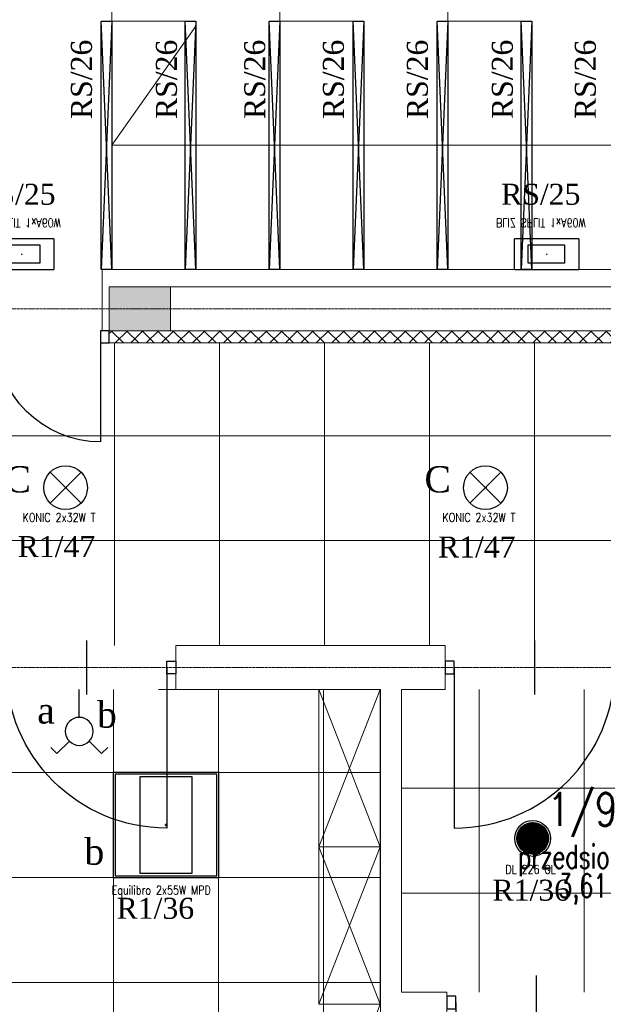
# Model space of a CAD drawing. Header units: centimetres. Extents: x 88729 to 133553, y -16225 to 14174.
# Tile 72 of 231: x 92020 to 92353, y -8971 to -8408. Entities that reach past the tile are written whole.
import ezdxf
from ezdxf.enums import TextEntityAlignment as Align

# ---------------------------------------------------------------- set-up
doc = ezdxf.new("R2010")
doc.units = ezdxf.units.CM
doc.linetypes.add('CENTER2', pattern=[1.125, 0.75, -0.125, 0.125, -0.125])
for name, color, linetype in [('A-MEBLE', 252, 'Continuous'), ('A-OS', 252, 'CENTER2'), ('A-rdzenie zelbetowe', 252, 'Continuous'), ('A-SCIANY', 252, 'Continuous'), ('A-SUFITY', 252, 'Continuous'), ('A-WID', 252, 'Continuous'), ('E_Istn', 170, 'Continuous'), ('E_opisy siły', 5, 'Continuous'), ('E_PODKLAD', 7, 'Continuous'), ('E_siła', 5, 'Continuous'), ('klinkier', 252, 'Continuous'), ('mat', 252, 'Continuous'), ('R-MET-DRZ', 252, 'Continuous'), ('R-MET-IWE', 252, 'Continuous'), ('R-MET-POM-OPIS', 252, 'Continuous'), ('R-MET-POM-OPIS-NR', 252, 'Continuous'), ('R-MET-POM-OPIS-POM', 252, 'Continuous'), ('RLX_L_9242650+6100', 3, 'Continuous'), ('S-DRZ-', 252, 'Continuous'), ('S-DRZ-O', 252, 'Continuous'), ('S-DRZ-SKRZYD', 252, 'Continuous'), ('S-DRZ-WEGAR', 252, 'Continuous')]:
    doc.layers.add(name, color=color, linetype=linetype)
doc.layers.add('E_Istn_pozostaje', color=132, linetype='Continuous', lineweight=25)
doc.layers.add('rz_zelbet', color=252, linetype='Continuous', lineweight=20)
doc.styles.add('MET_POM', font='simplex.shx')
doc.styles.add('MM_050', font='romans.shx', dxfattribs={"width": 0.8, "height": 16})
doc.styles.add('old', font='BOOKOS.TTF')
doc.styles.get("Standard").update_dxf_attribs({"font": 'txt.shx'})

# ---------------------------------------------------------------- blocks, each defined once
blk = doc.blocks.new('RLX__0058834')
at = {"ltscale": 0.1}
for p, q in [((30, 30), (-30, 30)), ((-30, -30), (-30, 30)), ((30, 30), (30, -30)), ((-0.6, 0), (0, 0)), ((0, -0.6), (0, 0.6)), ((0, 0), (0.6, 0)), ((-30, -30), (30, -30))]:
    blk.add_line(p, q, dxfattribs=at)
for points in [[(-29, -29), (29, -29), (29, 29), (-29, 29)], [(-15, -27.5), (15, -27.5), (15, 27.5), (-15, 27.5)]]:
    blk.add_lwpolyline(points, close=True, dxfattribs=at)
at = {"ltscale": 0.1, "insert": (-31.14, -34.7), "char_height": 5, "width": 78.549, "attachment_point": 1, "style": 'MM_050'}
blk.add_mtext('Equilibro 2x55W MPD', dxfattribs=at)
at = {"ltscale": 0.1, "flags": 9}
blk.add_attdef('RLXLUM', (0, 0), '', height=0.1, dxfattribs=at)
blk = doc.blocks.new('RLX__5842.P142.7_42W')
at = {"ltscale": 0.1}
for p, q in [((8.8, 18.35), (-8.8, 18.35)), ((-8.8, -18.35), (-8.8, 18.35)), ((8.8, 18.35), (8.8, -18.35)), ((-0.18, 0), (0, 0)), ((0, -0.18), (0, 0.18)), ((0, 0), (0.18, 0)), ((-8.8, -18.35), (8.8, -18.35))]:
    blk.add_line(p, q, dxfattribs=at)
blk.add_lwpolyline([(-5.24, -10.57), (5.24, -10.57), (5.24, 10.21), (-5.24, 10.21)], close=True, dxfattribs=at)
at = {"ltscale": 0.1, "insert": (15.36, -28.96), "char_height": 5, "width": 64.0609, "attachment_point": 1, "rotation": 90, "style": 'MM_050'}
blk.add_mtext('BLIZ SPLIT 1xA60W', dxfattribs=at)
at = {"ltscale": 0.1, "flags": 9}
blk.add_attdef('RLXLUM', (0, 0), '', height=0.1, dxfattribs=at)
blk = doc.blocks.new('E_łącznik świecznikowy IP20')
at = {"linetype": 'Continuous', "ltscale": 0.5}
for p, q in [((-16.26, 33.19), (-12.73, 36.73)), ((-5.66, 29.66), (-12.73, 36.73)), ((5.66, 29.66), (12.73, 36.73)), ((16.26, 33.19), (12.73, 36.73)), ((0, 16), (0, 0))]:
    blk.add_line(p, q, dxfattribs=at)
blk.add_circle((0, 24), 8, dxfattribs=at)
at = {"linetype": 'Continuous', "ltscale": 0.5, "style": 'old', "flags": 4}
blk.add_attdef('OBWÓD', (12.24, 34.73), '', height=11.36, dxfattribs=at)
blk = doc.blocks.new('E_opis siły')
at = {"layer": 'E_siła', "linetype": 'Continuous', "ltscale": 0.5, "style": 'old', "flags": 4}
blk.add_attdef('OBWÓD', (0, 0), '', height=12, dxfattribs=at)
blk = doc.blocks.new('E_listwa progowa LARS')
at = {"linetype": 'Continuous'}
for p, q in [((0, -142), (-6.06, 0)), ((0, 0), (-6.06, -142))]:
    blk.add_line(p, q, dxfattribs=at)
blk.add_lwpolyline([(-6.06, 0), (0, 0), (0, -142), (-6.06, -142)], close=True, dxfattribs=at)
at = {"linetype": 'Continuous', "ltscale": 0.5, "style": 'old', "flags": 4}
for tag, p in [('OBWÓD', (-10.6, -126.25)), ('ROZDZ.', (10.03, -145.05)), ('LP', (-10.39, -143.56))]:
    blk.add_attdef(tag, p, '', height=6, rotation=90, dxfattribs=at)
blk = doc.blocks.new('RLX_DL_226_GL')
at = {"ltscale": 0.1}
h = blk.add_hatch(dxfattribs=at)
h.set_pattern_fill('ANSI37', color=256, scale=5, style=0)
h.set_pattern_definition([(45, (0, 0), (-0.441942, 0.441942), []), (135, (0, 0), (-0.441942, -0.441942), [])])
h.paths.add_polyline_path([(-9.05, 0, 1), (9.05, 0, 1)])
h.paths.add_polyline_path([(-0.01, -0.03), (0.58, -0.03), (0.58, 0.13), (-0.01, 0.13)], flags=24)
for p, q in [((-0.2, 0), (0, 0)), ((0, -0.2), (0, 0.2)), ((0, 0), (0.2, 0))]:
    blk.add_line(p, q, dxfattribs=at)
for radius in [10.25, 9.05]:
    blk.add_circle((0, 0), radius, dxfattribs=at)
at = {"ltscale": 0.1, "insert": (-15.59, -15.23), "char_height": 5, "width": 37.6033, "attachment_point": 1, "style": 'MM_050'}
blk.add_mtext('DL 226 GL', dxfattribs=at)
at = {"ltscale": 0.1, "flags": 9}
blk.add_attdef('RLXLUM', (0, 0), '', height=0.1, dxfattribs=at)
blk = doc.blocks.new('D90-L-DL')
at = {"layer": 'S-DRZ-'}
blk.add_arc((-45, 0), 90, 270, 0, dxfattribs=at)
at = {"layer": 'S-DRZ-O'}
blk.add_line((0, 15.12), (0, -15.12), dxfattribs=at)
at = {"layer": 'S-DRZ-SKRZYD'}
blk.add_line((-45, 0), (-45, -90), dxfattribs=at)
at = {"layer": 'S-DRZ-WEGAR'}
for points in [[(-50, -3.5), (-45, -3.5), (-45, 3.5), (-50, 3.5)], [(45, 3.5), (50, 3.5), (50, -3.5), (45, -3.5)]]:
    blk.add_lwpolyline(points, close=True, dxfattribs=at)
blk = doc.blocks.new('A$C788011A3')
at = {"layer": 'S-DRZ-'}
for centre, radius, start, end in [((5, 15.12), 90, 360, 90), ((155, 15.12), 60.07, 90, 180)]:
    blk.add_arc(centre, radius, start, end, dxfattribs=at)
at = {"layer": 'S-DRZ-O'}
blk.add_line((94.93, 0), (94.93, 30.24), dxfattribs=at)
at = {"layer": 'S-DRZ-SKRZYD'}
for p, q in [((5, 15.12), (5, 105.12)), ((155, 15.12), (155, 75.19))]:
    blk.add_line(p, q, dxfattribs=at)
at = {"layer": 'S-DRZ-WEGAR'}
for points in [[(0, 18.62), (5, 18.62), (5, 11.62), (0, 11.62)], [(155, 18.62), (160, 18.62), (160, 11.62), (155, 11.62)]]:
    blk.add_lwpolyline(points, close=True, dxfattribs=at)
blk = doc.blocks.new('MPOM0239')
at = {"layer": 'R-MET-POM-OPIS', "style": 'MET_POM', "width": 0.7}
for tag, p in [('POS', (0, -0.225)), ('ARE', (0, -0.4898))]:
    blk.add_attdef(tag, text='', height=0.2, dxfattribs=at).set_placement(p, align=Align.CENTER)
at = {"layer": 'R-MET-POM-OPIS', "style": 'MET_POM', "width": 0.7, "flags": 1}
blk.add_attdef('UNI', (0.2464, -0.4898), '', height=0.2, dxfattribs=at)
at = {"layer": 'R-MET-POM-OPIS-NR', "style": 'MET_POM', "width": 0.8}
blk.add_attdef('NR', text='', height=0.2, dxfattribs=at).set_placement((-0.0028, 0.269), align=Align.CENTER)
at = {"layer": 'R-MET-POM-OPIS-POM', "style": 'MET_POM', "width": 0.7}
blk.add_attdef('POM', text='', height=0.2, dxfattribs=at).set_placement((0, 0.0223), align=Align.CENTER)
blk = doc.blocks.new('A$Ce817dbbb')
at = {"layer": 'klinkier', "lineweight": 9, "ltscale": 0.1}
h = blk.add_hatch(dxfattribs=at)
h.set_pattern_fill('ANSI37', color=252, scale=50, style=0)
h.set_pattern_definition([(45, (-34168.379, 15027.049), (-4.4194174, 4.4194174), []), (135, (-34168.379, 15027.049), (-4.4194174, -4.4194174), [])])
h.paths.add_polyline_path([(1242.78, -19058.02), (1242.78, -19051.02), (669.1, -19051.02), (669.1, -19058.02)])
h.paths.add_polyline_path([(1242.78, -19051.02), (1242.78, -19058.02), (1341.6, -19058.02), (1341.6, -19051.02), (1314.1, -19051.02)])
h.paths.add_polyline_path([(1349.1, -19058.02), (1349.1, -19051.02), (1341.6, -19051.02), (1341.6, -19058.02)])
at = {"layer": 'rz_zelbet', "lineweight": 9, "ltscale": 0.1}
h = blk.add_hatch(dxfattribs=at)
h.set_pattern_fill('ANSI33', color=252, scale=40, style=0)
h.set_pattern_definition([(45, (-34168.379, 15027.049), (-7.0710678, 7.0710678), []), (45, (-34161.308, 15027.049), (-7.0710678, 7.0710678), [5, -2.5])])
h.paths.add_polyline_path([(249.1, -19026.02), (284.1, -19026.02), (284.1, -19051.02), (249.1, -19051.02)])
h.paths.add_polyline_path([(669.1, -19026.02), (704.1, -19026.02), (704.1, -19051.02), (669.1, -19051.02)])
h.paths.add_polyline_path([(1089.1, -19026.02), (1124.1, -19026.02), (1124.1, -19051.02), (1089.1, -19051.02)])
h.paths.add_polyline_path([(1314.1, -19026.02), (1349.1, -19026.02), (1349.1, -19051.02), (1314.1, -19051.02)])
h.paths.add_polyline_path([(1509.1, -19026.02), (1544.1, -19026.02), (1544.1, -19051.02), (1509.1, -19051.02)])
at = {"layer": 'A-MEBLE', "color": 252, "lineweight": 9}
for p, q in [((823.93, -19346.02), (788.93, -19256.02)), ((788.93, -19346.02), (823.93, -19256.02)), ((823.93, -19436.02), (788.93, -19346.02)), ((788.93, -19436.02), (823.93, -19346.02)), ((788.93, -19526.02), (823.93, -19436.02))]:
    blk.add_line(p, q, dxfattribs=at)
for points in [[(788.93, -19346.02), (788.93, -19256.02), (823.93, -19256.02), (823.93, -19346.02)], [(788.93, -19436.02), (788.93, -19346.02), (823.93, -19346.02), (823.93, -19436.02)]]:
    blk.add_lwpolyline(points, close=True, dxfattribs=at)
at = {"layer": 'A-OS', "color": 252, "lineweight": 9, "ltscale": 2}
for p, q in [((-2608.23, -19038.52), (3323.95, -19038.52)), ((-2608.23, -19243.52), (3323.95, -19243.52))]:
    blk.add_line(p, q, dxfattribs=at)
at = {"layer": 'A-rdzenie zelbetowe', "color": 252, "lineweight": 9, "ltscale": 0.1}
blk.add_lwpolyline([(669.1, -19026.02), (704.1, -19026.02), (704.1, -19051.02), (669.1, -19051.02)], close=True, dxfattribs=at)
at = {"layer": 'A-SCIANY', "color": 252, "lineweight": 9, "ltscale": 3}
for p, q in [((665.1, -19016.02), (1353.1, -19016.02)), ((665.1, -19016.02), (665.1, -19051.02)), ((669.1, -19058.02), (1349.1, -19058.02)), ((707.1, -19231.02), (707.1, -19256.02)), ((861.1, -19231.02), (861.1, -19256.02)), ((697.28, -19256.02), (707.1, -19256.02)), ((707.1, -19256.02), (824.1, -19256.02)), ((824.1, -19256.02), (824.1, -19891.02)), ((836.1, -19256.02), (861.1, -19256.02)), ((836.1, -19256.02), (836.1, -19429.02)), ((836.1, -19429.02), (862.1, -19429.02)), ((862.1, -19441.02), (862.1, -19429.02))]:
    blk.add_line(p, q, dxfattribs=at)
blk.add_lwpolyline([(707.1, -19231.02), (861.1, -19231.02)], dxfattribs=at)
at = {"layer": 'A-SUFITY', "lineweight": 0, "ltscale": 0.1}
for p, q in [((672.1, -19058.02), (672.1, -19231.02)), ((732.1, -19058.02), (732.1, -19231.02)), ((792.1, -19058.02), (792.1, -19231.02)), ((852.1, -19058.02), (852.1, -19231.02)), ((912.1, -19058.02), (912.1, -19231.02)), ((1224.1, -19111.02), (-347.9, -19111.02)), ((1224.1, -19171.02), (-347.9, -19171.02)), ((671.52, -19256.02), (671.52, -19891.02)), ((731.52, -19256.02), (731.52, -19891.02)), ((791.52, -19256.02), (791.52, -19891.02)), ((880.52, -19429.02), (880.52, -19256.02)), ((940.52, -19429.02), (940.52, -19256.02)), ((399.1, -19303.52), (823.93, -19303.52)), ((835.93, -19312.52), (1045.1, -19312.52)), ((399.1, -19363.52), (823.93, -19363.52)), ((835.93, -19372.52), (1045.1, -19372.52)), ((399.1, -19423.52), (823.93, -19423.52))]:
    blk.add_line(p, q, dxfattribs=at)
at = {"layer": 'A-WID', "color": 252, "lineweight": 9}
for p, q in [((670.6, -19016.02), (670.6, -17554.02)), ((670.6, -19016.02), (670.6, -17554.02)), ((766.6, -19016.02), (766.6, -17554.02)), ((862.6, -19016.02), (862.6, -17554.02)), ((718.6, -19016.02), (718.6, -18874.02)), ((814.6, -19016.02), (814.6, -18874.02)), ((910.6, -19016.02), (910.6, -18874.02)), ((670.6, -18945.02), (718.6, -18877.02)), ((718.6, -18877.02), (718.6, -19016.02)), ((1102.6, -18945.02), (670.6, -18945.02))]:
    blk.add_line(p, q, dxfattribs=at)
for points in [[(670.6, -18874.02), (718.6, -18874.02)], [(766.6, -18874.02), (814.6, -18874.02)], [(862.6, -18874.02), (910.6, -18874.02)]]:
    blk.add_lwpolyline(points, dxfattribs=at)
at = {"layer": 'mat', "color": 252, "lineweight": 9}
for p, q in [((669.1, -19026.02), (1349.1, -19026.02)), ((669.1, -19051.02), (1349.1, -19051.02))]:
    blk.add_line(p, q, dxfattribs=at)
at = {"layer": 'R-MET-DRZ', "color": 252, "lineweight": 9, "xscale": -1, "rotation": 180}
blk.add_blockref('A$C788011A3', (509.1, -19039.4), dxfattribs=at)
at = {"layer": 'R-MET-DRZ', "color": 252, "lineweight": 9, "extrusion": (0, 0, -1), "zscale": -1.019999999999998}
for p, xscale, yscale in [((-656.1, -19243.52), 1.020000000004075, 1.019999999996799), ((-912.1, -19243.52), -1.020000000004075, 1.019999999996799), ((-913.1, -19435.02), -1.020000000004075, 1.019999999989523)]:
    blk.add_blockref('D90-L-DL', p, dxfattribs=dict(at, xscale=xscale, yscale=yscale))
at = {"layer": 'R-MET-POM-OPIS', "color": 252, "lineweight": 9}
ref = blk.add_blockref('MPOM0239', (939.76, -19359.83), dxfattribs=dict(at, xscale=67.20000000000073, yscale=67.20000000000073, zscale=67.20000000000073))
ref.add_attrib('NR', '1/9', dxfattribs={"layer": 'R-MET-POM-OPIS-NR', "height": 18.816, "style": 'MET_POM', "width": 0.8}).set_placement((939.57, -19334.03), align=Align.CENTER)
ref.add_attrib('ARE', '3,61', dxfattribs={"height": 13.44, "style": 'MET_POM', "width": 0.7}).set_placement((939.76, -19374.95), align=Align.CENTER)
ref.add_attrib('POM', 'przedsionek', dxfattribs={"layer": 'R-MET-POM-OPIS-POM', "height": 13.44, "style": 'MET_POM', "width": 0.7}).set_placement((939.76, -19358.33), align=Align.CENTER)
at = {"layer": 'R-MET-IWE', "color": 252, "lineweight": 9, "width": 0.75}
for tag, rotation, p in [('0-', 90, (-1139.05, -4143.61)), ('0-', 90, (-1113.05, -4143.61)), ('0-', 90, (-1087.05, -4143.61)), ('2-', 90, (-796.05, -4143.61)), ('2-', 90, (-505.05, -4143.61)), ('0-', 90, (-480.05, -4143.61)), ('0-', 90, (-456.05, -4143.61)), ('2-', 90, (-166.05, -4143.61)), ('2-', 90, (-625.66, -4833.61)), ('2-', 90, (-599.66, -4833.61)), ('2-', 90, (-573.66, -4833.61)), ('0-', 180, (-2169.64, -4848.47)), ('0-', 180, (-2169.64, -4873.47)), ('0-', 180, (-2169.64, -4899.47)), ('-2', 90, (-1661.47, -4961.65)), ('-2', 90, (-1636.47, -4961.65)), ('0-', 270, (-1489.78, -4968.06)), ('0-', 270, (-1464.78, -4968.06)), ('0-', 270, (-1439.78, -4968.06)), ('0-', 270, (-1364.78, -4968.06)), ('0-', 270, (-1339.78, -4968.06)), ('0-', 270, (-1314.78, -4968.06)), ('0-', 270, (328.22, -4968.06)), ('0-', 270, (354.22, -4968.06)), ('0-', 270, (1256.22, -4968.06)), ('0-', 270, (1282.22, -4968.06)), ('0-', 90, (-513.05, -5496.61)), ('0-', 90, (-487.05, -5496.61)), ('K.S.-', 90, (-487.05, -5766.11)), ('0-', 90, (-513.05, -5766.11)), ('1-', 90, (-539.05, -6114.61)), ('0-', 90, (-513.05, -6114.61)), ('0-', 90, (-487.05, -6114.61)), ('0-', 90, (301.95, -6545.61)), ('0-', 90, (327.95, -6545.61)), ('0-', 90, (353.95, -6545.61)), ('0-', 90, (416.11, -6545.61)), ('0-', 90, (1255.95, -6545.61)), ('0-', 90, (1281.95, -6545.61)), ('1-', 90, (2382.95, -6845.61)), ('1-', 90, (2408.95, -6845.61)), ('1-', 90, (2434.95, -6845.61)), ('1-', 90, (2827.95, -6845.61)), ('1-', 90, (2853.95, -6845.61)), ('1-', 90, (2879.95, -6845.61)), ('<-2', 90, (-910.64, -10482.41)), ('2->', 90, (-718.15, -10854.38)), ('2->', 90, (-692.15, -10854.38)), ('2->', 90, (-744.15, -10870.8)), ('-0', 90, (-186.09, -12450.12)), ('1-', 90, (2264.47, -12866.38)), ('1-', 90, (2290.47, -12866.38)), ('1-', 90, (2316.47, -12866.38)), ('1-', 90, (2709.47, -12866.38)), ('1-', 90, (2735.47, -12866.38)), ('1-', 90, (2761.47, -12866.38)), ('<-KL', 90, (-700.01, -16780.91)), ('-0', 90, (-179.94, -18957.53)), ('0->', 90, (-1257.53, -23179.05)), ('0->', 90, (-1231.53, -23179.05)), ('0->', 90, (-1205.53, -23179.05)), ('0->', 90, (-600.53, -23179.05)), ('0->', 90, (-574.53, -23179.05)), ('0->', 90, (-1692.53, -24074.05)), ('0->', 90, (-1666.53, -24074.05)), ('0->', 90, (-1640.53, -24074.05)), ('0->', 90, (-1486.53, -24074.05)), ('0->', 90, (-1460.53, -24074.05)), ('0->', 90, (-1434.53, -24074.05)), ('<-0', 90, (-499.82, -24383.56)), ('<-0', 90, (-298.11, -24383.56)), ('<-0', 180, (-587.12, -25088.86)), ('<-0', 270, (-496.63, -25202.68)), ('<-0', 180, (-1353.25, -25419.36)), ('<-0', 180, (-1187.25, -25444.1)), ('<-0', 90, (-179.61, -25454.22)), ('<-0', 90, (-69.59, -26375.36)), ('<-0', 90, (-43.59, -26375.36))]:
    blk.add_attdef(tag, text='', height=17, rotation=rotation, dxfattribs=at).set_placement(p, align=Align.MIDDLE)
for tag, p in [('2-', (1424.81, -4179.2)), ('2-', (1424.81, -4205.2)), ('K.S.-', (-76.89, -4264.2)), ('KL-', (-613.13, -4292.18)), ('1-', (-613.13, -4312.18)), ('1-', (-613.13, -4332.18)), ('K.S.-', (1414.13, -4333.66)), ('0-', (-70.19, -4341.2)), ('0-', (469.81, -4341.2)), ('1-', (-613.13, -4352.18)), ('0-', (1424.81, -4361.2)), ('0-', (-70.19, -4367.2)), ('1-', (469.81, -4367.2)), ('0-', (1099.81, -4368.2)), ('2-', (1424.81, -4387.2)), ('1-', (-70.19, -4393.2)), ('1-', (469.81, -4393.2)), ('1-', (1099.81, -4394.2)), ('2-', (1424.81, -4413.2)), ('2-', (-70.19, -4419.2)), ('2-', (1099.81, -4420.2)), ('K.S.-', (-76.89, -4445.2)), ('2-', (469.81, -4444.2)), ('2-', (1099.81, -4446.2)), ('2-', (469.81, -4470.2)), ('2-', (-825.19, -4496.2)), ('2-', (-825.19, -4522.2)), ('2-', (-70.19, -4574.2)), ('2-', (-70.19, -4600.2)), ('K.S.-', (1089.13, -4600.66)), ('2-', (1099.81, -4653.2)), ('2-', (-70.19, -4669.2)), ('2-', (1099.81, -4679.2)), ('-1', (1806.78, -4690.78)), ('1-', (-70.19, -4695.2)), ('2-', (1099.81, -4705.2)), ('K.S.-', (-73.2, -4721.2)), ('-1', (1806.78, -4716.3)), ('-1', (1806.78, -4743.07)), ('FR-', (-70.19, -4747.2)), ('0-', (-1066.19, -6382.7)), ('0-', (-1066.19, -6408.7)), ('2-', (1729.81, -6586.2)), ('2-', (1729.81, -6612.2)), ('2-', (1729.81, -6638.2)), ('2-', (1729.81, -6664.2)), ('K.S.-', (469.81, -6788.2)), ('1-', (-962.19, -6915.2)), ('1-', (-460.19, -6923.2)), ('1-', (469.81, -6923.2)), ('2-', (1729.81, -6923.2)), ('1-', (-460.19, -6949.2)), ('1-', (469.81, -6949.2)), ('2-', (1729.81, -6949.2)), ('K.S.-', (2901.81, -6960.2)), ('2-', (1729.81, -6975.2)), ('2-', (1729.81, -7001.2)), ('2-', (-460.19, -7026.2)), ('0-', (469.81, -7026.2)), ('2-', (-460.19, -7052.2)), ('0-', (469.81, -7052.2)), ('2-', (-460.19, -7078.2)), ('2-', (469.81, -7078.2)), ('1-', (2901.81, -7088.2)), ('2-', (469.81, -7104.2)), ('1-', (2901.81, -7114.2)), ('0-', (1729.81, -7131.2)), ('2-', (-460.19, -7141.2)), ('0-', (1729.81, -7157.2)), ('2-', (-460.19, -7167.2)), ('2-', (469.81, -7181.2)), ('2-', (1729.81, -7183.2)), ('0-', (-460.19, -7193.2)), ('2-', (469.81, -7207.2)), ('2-', (1729.81, -7209.2)), ('K.S.-', (-470.87, -7217.66)), ('2-', (469.81, -7233.2)), ('2-', (1729.81, -7235.2)), ('1-', (-460.19, -7245.2)), ('2-', (469.81, -7259.2)), ('2-', (1729.81, -7261.2)), ('2-', (1729.81, -7287.2)), ('2-', (-460.19, -7297.2)), ('2->', (-943.67, -10542.97)), ('-1', (1688.29, -10711.55)), ('-1', (1688.29, -10737.55)), ('-1', (1688.29, -10763.55)), ('<-2', (1685.55, -12605.39)), ('2->', (1611.33, -12636.47)), ('2->', (1611.33, -12658.97)), ('2->', (1590.77, -12684.97)), ('K.S.-', (2783.33, -12980.97)), ('2->', (-578.67, -13046.97)), ('2->', (-578.67, -13072.97)), ('<-2', (-476.88, -13105.94)), ('1-', (2783.33, -13108.97)), ('1-', (2783.33, -13134.97)), ('<-1', (-610.79, -16857.83)), ('<-1', (-610.79, -16877.83)), ('<-1', (1688.29, -17218.96)), ('<-1', (1688.29, -17244.96)), ('<-1', (1688.29, -17270.96)), ('<-1', (-478.91, -18553.43)), ('<-0', (-2287.98, -23879.57)), ('<-0', (-2287.98, -23905.57)), ('<-0', (-2287.98, -23931.57)), ('<-0', (-343.08, -24738.18)), ('<-0', (-478.91, -25059.68))]:
    blk.add_attdef(tag, text='', height=17, dxfattribs=at).set_placement(p, align=Align.MIDDLE)

msp = doc.modelspace()

# ---------------------------------------------------------------- linework, layer by layer
at = {"layer": 'E_Istn', "ltscale": 0.1}
for p, q in [((92037.14, -8684.21, 350), (92054.81, -8666.54, 350)), ((92037.14, -8666.54, 350), (92054.81, -8684.21, 350)), ((92277.14, -8684.21, 350), (92294.81, -8666.54, 350)), ((92277.14, -8666.54, 350), (92294.81, -8684.21, 350)), ((92045.73, -8675.37, 350), (92045.98, -8675.37, 350)), ((92045.98, -8675.62, 350), (92045.98, -8675.12, 350)), ((92045.98, -8675.37, 350), (92046.23, -8675.37, 350)), ((92285.73, -8675.37, 350), (92285.98, -8675.37, 350)), ((92285.98, -8675.62, 350), (92285.98, -8675.12, 350)), ((92285.98, -8675.37, 350), (92286.23, -8675.37, 350))]:
    msp.add_line(p, q, dxfattribs=at)
for centre in [(92045.98, -8675.37, 350), (92285.98, -8675.37, 350)]:
    msp.add_circle(centre, 12.5, dxfattribs=at)

# ---------------------------------------------------------------- block references
at = {"layer": 'E_Istn'}
for name, p in [('RLX__0058834', (92103.39, -8868.12, 350)), ('RLX_DL_226_GL', (92312.94, -8875.81))]:
    msp.add_blockref(name, p, dxfattribs=at)
at = {"layer": 'E_Istn_pozostaje'}
for p in [(92072.48, -8408.63), (92120.48, -8408.63), (92168.48, -8408.63), (92216.48, -8408.63), (92264.48, -8408.63), (92312.48, -8408.63)]:
    msp.add_blockref('E_listwa progowa LARS', p, dxfattribs=at)
at = {"layer": 'E_Istn_pozostaje', "xscale": -1}
for name, p, rotation in [('RLX__5842.P142.7_42W', (92020.98, -8541.83), 270), ('RLX__5842.P142.7_42W', (92320.98, -8541.83), 270), ('E_łącznik świecznikowy IP20', (92053.8, -8790.63), 180)]:
    msp.add_blockref(name, p, dxfattribs=dict(at, rotation=rotation))
at = {"layer": 'E_opisy siły', "linetype": 'Continuous'}
ref = msp.add_blockref('E_opis siły', (92061.05, -8404.22), dxfattribs=dict(at, xscale=-1, rotation=90))
ref.add_attrib('OBWÓD', 'RS/26', (92061.05, -8464.64), dxfattribs={"color": 3, "linetype": 'Continuous', "ltscale": 0.5, "height": 12, "rotation": 90, "style": 'old'})
ref = msp.add_blockref('E_opis siły', (92109.62, -8404.22), dxfattribs=dict(at, xscale=-1, rotation=90))
ref.add_attrib('OBWÓD', 'RS/26', (92109.62, -8464.64), dxfattribs={"color": 3, "linetype": 'Continuous', "ltscale": 0.5, "height": 12, "rotation": 90, "style": 'old'})
ref = msp.add_blockref('E_opis siły', (92160.08, -8404.22), dxfattribs=dict(at, xscale=-1, rotation=90))
ref.add_attrib('OBWÓD', 'RS/26', (92160.08, -8464.64), dxfattribs={"color": 3, "linetype": 'Continuous', "ltscale": 0.5, "height": 12, "rotation": 90, "style": 'old'})
ref = msp.add_blockref('E_opis siły', (92205.05, -8404.22), dxfattribs=dict(at, xscale=-1, rotation=90))
ref.add_attrib('OBWÓD', 'RS/26', (92205.05, -8464.64), dxfattribs={"color": 3, "linetype": 'Continuous', "ltscale": 0.5, "height": 12, "rotation": 90, "style": 'old'})
ref = msp.add_blockref('E_opis siły', (92253.05, -8404.22), dxfattribs=dict(at, xscale=-1, rotation=90))
ref.add_attrib('OBWÓD', 'RS/26', (92253.05, -8464.64), dxfattribs={"color": 3, "linetype": 'Continuous', "ltscale": 0.5, "height": 12, "rotation": 90, "style": 'old'})
ref = msp.add_blockref('E_opis siły', (92301.62, -8404.22), dxfattribs=dict(at, xscale=-1, rotation=90))
ref.add_attrib('OBWÓD', 'RS/26', (92301.62, -8464.64), dxfattribs={"color": 3, "linetype": 'Continuous', "ltscale": 0.5, "height": 12, "rotation": 90, "style": 'old'})
ref = msp.add_blockref('E_opis siły', (92349.05, -8404.22), dxfattribs=dict(at, xscale=-1, rotation=90))
ref.add_attrib('OBWÓD', 'RS/26', (92349.05, -8464.64), dxfattribs={"color": 3, "linetype": 'Continuous', "ltscale": 0.5, "height": 12, "rotation": 90, "style": 'old'})
ref = msp.add_blockref('E_opis siły', (92055.35, -8513.64, -1150), dxfattribs=dict(at, xscale=-1))
ref.add_attrib('OBWÓD', 'RS/25', (91994.93, -8513.64, -1150), dxfattribs={"color": 3, "linetype": 'Continuous', "ltscale": 0.5, "height": 12, "style": 'old'})
ref = msp.add_blockref('E_opis siły', (92355.35, -8513.64, -1150), dxfattribs=dict(at, xscale=-1))
ref.add_attrib('OBWÓD', 'RS/25', (92294.93, -8513.64, -1150), dxfattribs={"color": 3, "linetype": 'Continuous', "ltscale": 0.5, "height": 12, "style": 'old'})
ref = msp.add_blockref('E_opis siły', (92079.03, -8715.01, -350), dxfattribs=dict(at, xscale=-1))
ref.add_attrib('OBWÓD', 'R1/47', (92018.61, -8715.01, -350), dxfattribs={"color": 3, "linetype": 'Continuous', "ltscale": 0.5, "height": 12, "style": 'old'})
ref = msp.add_blockref('E_opis siły', (92319.28, -8715.26, -350), dxfattribs=dict(at, xscale=-1))
ref.add_attrib('OBWÓD', 'R1/47', (92258.86, -8715.26, -350), dxfattribs={"color": 3, "linetype": 'Continuous', "ltscale": 0.5, "height": 12, "style": 'old'})
ref = msp.add_blockref('E_opis siły', (92350.43, -8911.38), dxfattribs=dict(at, xscale=-1))
ref.add_attrib('OBWÓD', 'R1/36', (92290.01, -8911.38), dxfattribs={"color": 3, "linetype": 'Continuous', "ltscale": 0.5, "height": 12, "style": 'old'})
ref = msp.add_blockref('E_opis siły', (92135.58, -8921.75, -250), dxfattribs=dict(at, xscale=-1))
ref.add_attrib('OBWÓD', 'R1/36', (92075.16, -8921.75, -250), dxfattribs={"color": 3, "linetype": 'Continuous', "ltscale": 0.5, "height": 12, "style": 'old'})
at = {"layer": 'E_PODKLAD'}
msp.add_blockref('A$Ce817dbbb', (91401.87, 10465.39), dxfattribs=at)

# ---------------------------------------------------------------- texts
at = {"layer": 'E_Istn', "style": 'old'}
for s, p in [('C', (92011.1, -8678.05, 350)), ('C', (92251.1, -8678.05, 350)), ('b', (92056.8, -8890.88))]:
    msp.add_text(s, height=15, dxfattribs=at).set_placement(p)
at = {"layer": 'E_Istn', "ltscale": 0.1, "char_height": 5, "width": 52.2979, "attachment_point": 1, "style": 'MM_050'}
for insert in [(92021.39, -8689.84, 350), (92261.39, -8689.84, 350)]:
    msp.add_mtext('KONIC 2x32W T', dxfattribs=dict(at, insert=insert))
at = {"layer": 'E_Istn_pozostaje', "style": 'old'}
for s, p in [('a', (92029.8, -8810.16)), ('b', (92063.94, -8812.54))]:
    msp.add_text(s, height=15, dxfattribs=at).set_placement(p)
at = {"layer": 'RLX_L_9242650+6100', "ltscale": 0.1, "flags": 9}
for p in [(92045.98, -8675.37, 350), (92285.98, -8675.37, 350)]:
    msp.add_attdef('RLXLUM', p, '', height=0.1, dxfattribs=at)

doc.saveas('drawing.dxf')
